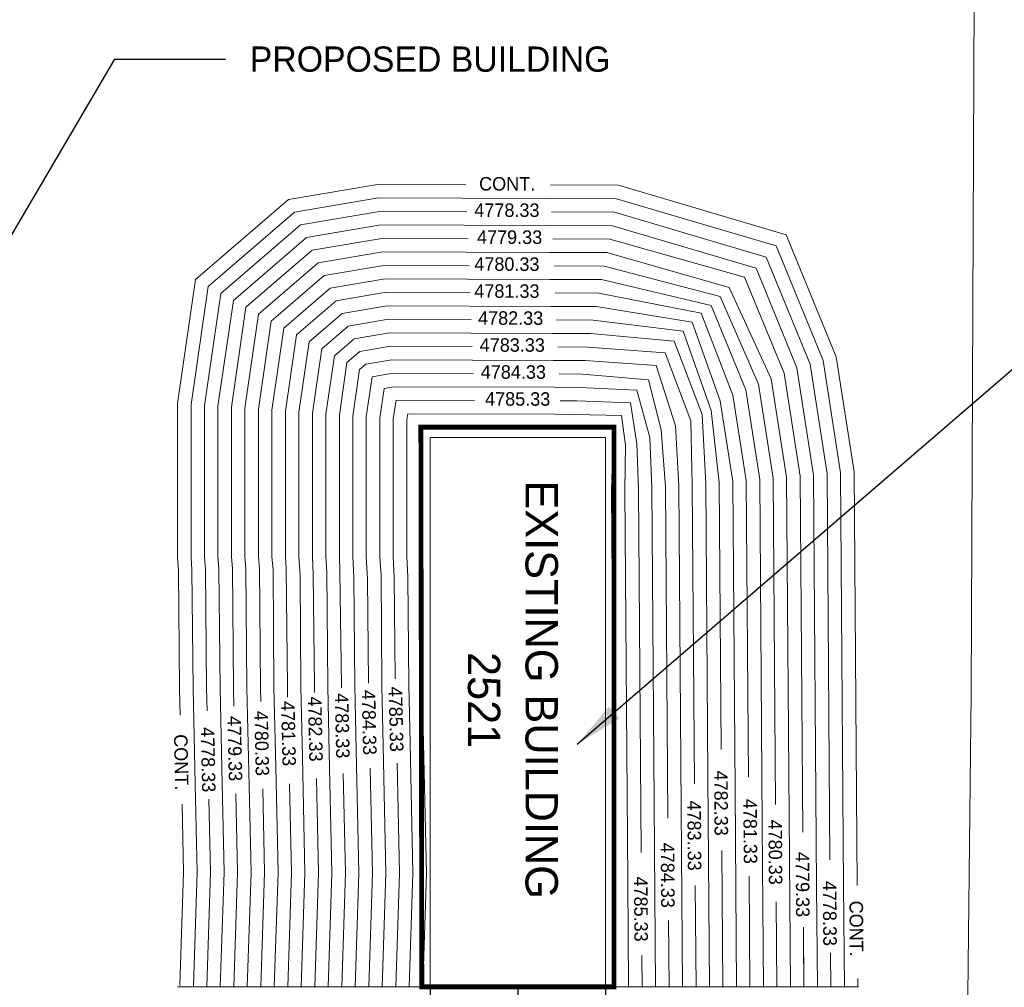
# Model space of a CAD drawing. Header units: inches. Extents: x 37650 to 41907, y 59928 to 61873.
# Tile 7 of 9: x 39373 to 39519, y 60400 to 60543. Entities that reach past the tile are written whole.
import ezdxf

# ---------------------------------------------------------------- set-up
doc = ezdxf.new("R2010")
doc.units = ezdxf.units.IN
doc.header["$MEASUREMENT"] = 0
for name, color, linetype in [('1', 7, 'Continuous'), ('A-FINTXT', 7, 'Continuous'), ('C-PR-DRIVE', 4, 'Continuous'), ('c-text', 6, 'Continuous')]:
    doc.layers.add(name, color=color, linetype=linetype)
for name, color, linetype, lineweight in [('11', 7, 'Continuous', 0), ('A-PR-BUNKER', 6, 'Continuous', 0), ('c-pr-contmin', 2, 'Continuous', 0), ('c-pr-contmjr', 4, 'Continuous', 0), ('C-PR-CULVERT', 6, 'Continuous', 0), ('OLDBUILDING', 7, 'Continuous', 0)]:
    doc.layers.add(name, color=color, linetype=linetype, lineweight=lineweight)
doc.dimstyles.get("Standard").update_dxf_attribs({"dimtxt": 0.18, "dimasz": 0.18, "dimexe": 0.18, "dimexo": 0.0625, "dimgap": 0.09, "dimtad": 0, "dimtih": 1, "dimtoh": 1, "dimdec": 4, "dimzin": 0, "dimdsep": 46, "dimtxsty": 'Standard', "dimcen": 0.09, "dimadec": 0, "dimazin": 0, "dimtfac": 1, "dimtdec": 4, "dimtofl": 0, "dimtmove": 0, "dimatfit": 3, "dimfxl": 0, "dimtolj": 1, "dimtzin": 0, "dimarcsym": 0})

msp = doc.modelspace()

# ---------------------------------------------------------------- linework, layer by layer
at = {"layer": '1', "color": 7, "linetype": 'Continuous'}
msp.add_line((39434.07, 60399.83, -9562.6), (39460.07, 60399.83, -9562.6), dxfattribs=at)
at = {"layer": '11', "color": 1, "linetype": 'Continuous'}
msp.add_line((39514.31, 60443.32, -9562.6), (39515.15, 60640.82, -9562.6), dxfattribs=at)
at = {"layer": '11', "color": 1, "linetype": 'Continuous', "elevation": -9562.6}
msp.add_lwpolyline([(39377.75, 60328.52), (39479.68, 60327.92), (39486.8, 60330.63), (39493.03, 60333.89), (39497.31, 60336.49), (39502.04, 60339.44), (39505.67, 60343.09), (39508.69, 60347.28), (39511.12, 60351.76), (39512.34, 60356.48), (39513.43, 60362.95), (39514.31, 60443.32)], dxfattribs=at)
at = {"layer": 'A-PR-BUNKER'}
for q in [(39396.57, 60399.83, -9562.6), (39497.57, 60399.83, -4785.2)]:
    msp.add_line((39447.07, 60399.83, -9562.6), q, dxfattribs=at)
at = {"layer": 'c-pr-contmin'}
for points in [[(39396.98, 60440.1), (39396.89, 60444.01), (39396.72, 60461.59), (39396.59, 60463.46), (39396.59, 60486.36), (39399.25, 60504.72), (39413.05, 60516.63), (39426.23, 60518.84), (39439.37, 60518.79)], [(39451.89, 60518.76), (39461.97, 60518.71), (39486.86, 60511.36), (39494.28, 60493.28), (39496.93, 60476.23), (39497.38, 60414.84)], [(39399.2, 60429.88), (39398.89, 60444.04), (39398.72, 60461.67), (39398.59, 60463.53), (39398.59, 60486.22), (39401.12, 60503.69), (39413.94, 60514.75), (39426.39, 60516.84), (39451.31, 60516.76)], [(39451.31, 60516.76), (39461.68, 60516.71), (39485.37, 60509.71), (39492.34, 60492.74), (39494.93, 60476.06), (39495.38, 60414.83)], [(39400.96, 60440.78), (39400.89, 60444.07), (39400.72, 60461.75), (39400.59, 60463.59), (39400.59, 60486.07), (39402.99, 60502.67), (39414.82, 60512.87), (39426.55, 60514.84), (39439.52, 60514.79)], [(39400.96, 60440.78), (39400.89, 60444.07), (39400.72, 60461.75), (39400.59, 60463.59), (39400.59, 60486.07), (39402.99, 60502.67), (39414.82, 60512.87), (39426.55, 60514.84), (39439.52, 60514.79)], [(39452.08, 60514.76), (39461.38, 60514.72), (39483.88, 60508.07), (39490.4, 60492.2), (39492.93, 60475.9), (39493.35, 60418.68)], [(39403.2, 60429.97), (39402.89, 60444.1), (39402.72, 60461.82), (39402.59, 60463.66), (39402.59, 60482.46), (39402.59, 60485.93), (39404.87, 60501.64), (39415.7, 60510.99), (39426.72, 60512.84), (39451.47, 60512.76)], [(39451.47, 60512.76), (39461.09, 60512.72), (39482.4, 60506.42), (39488.46, 60491.66), (39490.93, 60475.74), (39491.38, 60414.8)], [(39398.94, 60399.96), (39399.48, 60416.84), (39399.2, 60429.88)], [(39402.93, 60399.83), (39403.49, 60416.82), (39403.2, 60429.97)], [(39396.94, 60400.02), (39397.48, 60416.85), (39397.26, 60426.9)], [(39400.94, 60399.89), (39401.48, 60416.83), (39401.25, 60427.66)], [(39491.38, 60414.8), (39491.49, 60399.83)], [(39495.38, 60414.83), (39495.49, 60399.86)], [(39489.44, 60406.64), (39489.49, 60399.81)], [(39489.44, 60406.64), (39489.49, 60399.81)], [(39493.45, 60404.86), (39493.49, 60399.84)], [(39497.48, 60401.06), (39497.49, 60399.87)]]:
    msp.add_lwpolyline(points, dxfattribs=at)
for points, elevation in [([(39404.95, 60441.46), (39404.89, 60444.13), (39404.72, 60461.82), (39404.59, 60463.66), (39404.59, 60482.46), (39404.59, 60485.79), (39406.74, 60500.62), (39416.58, 60509.11), (39426.88, 60510.84), (39439.68, 60510.79)], 1), ([(39452.26, 60510.75), (39460.69, 60510.72), (39480.69, 60505.09), (39486.56, 60490.84), (39488.93, 60475.58), (39489.32, 60422.77)], 1), ([(39407.16, 60431.71), (39406.89, 60444.16), (39406.73, 60461.82), (39406.59, 60463.66), (39406.59, 60482.46), (39406.59, 60485.64), (39408.61, 60499.59), (39417.47, 60507.23), (39427.05, 60508.84), (39451.64, 60508.76)], 2), ([(39451.64, 60508.76), (39460.28, 60508.72), (39478.41, 60503.57), (39484.66, 60490.02), (39486.93, 60475.42), (39487.35, 60418.97)], 2), ([(39408.94, 60442.14), (39408.89, 60444.19), (39408.74, 60461.88), (39408.59, 60463.66), (39408.59, 60482.46), (39408.59, 60485.5), (39410.48, 60498.56), (39418.35, 60505.35), (39427.21, 60506.84), (39439.84, 60506.79)], 3), ([(39452.44, 60506.75), (39459.87, 60506.72), (39477.08, 60502.24), (39482.77, 60489.2), (39484.93, 60475.26), (39485.29, 60426.86)], 3), ([(39411.15, 60432.43), (39410.89, 60444.23), (39410.75, 60461.64), (39410.59, 60463.66), (39410.59, 60482.46), (39410.59, 60485.35), (39412.36, 60497.54), (39419.23, 60503.47), (39427.38, 60504.84), (39451.8, 60504.76)], 4), ([(39451.8, 60504.76), (39459.47, 60504.72), (39475.75, 60500.9), (39480.87, 60488.38), (39482.94, 60475.1), (39483.31, 60423.83)], 4), ([(39415.12, 60433.89), (39414.89, 60444.29), (39414.77, 60460.79), (39414.59, 60463.66), (39414.59, 60482.46), (39414.59, 60485.07), (39416.1, 60495.48), (39421, 60499.71), (39427.7, 60500.84), (39451.96, 60500.75)], 6), ([(39451.96, 60500.75), (39458.66, 60500.72), (39472.9, 60498.43), (39477.08, 60486.75), (39478.94, 60474.78), (39479.28, 60428.96)], 6), ([(39416.91, 60443.49), (39416.89, 60444.32), (39416.72, 60461.03), (39416.59, 60463.66), (39416.59, 60482.46), (39416.59, 60484.92), (39417.97, 60494.46), (39421.88, 60497.83), (39427.87, 60498.84), (39440.15, 60498.79)], 7), ([(39452.8, 60498.74), (39458.25, 60498.72), (39471.57, 60497.1), (39475.75, 60485.31), (39476.94, 60474.62), (39477.23, 60435.03)], 7), ([(39419.1, 60434.56), (39418.89, 60444.35), (39418.73, 60461.33), (39418.59, 60463.66), (39418.59, 60482.46), (39418.59, 60484.78), (39419.85, 60493.43), (39422.77, 60495.95), (39428.03, 60496.84), (39452.13, 60496.75)], 8), ([(39452.13, 60496.75), (39457.85, 60496.72), (39470.24, 60495.58), (39474.42, 60484.74), (39474.94, 60474.46), (39475.26, 60431.09)], 8), ([(39420.9, 60444.17), (39420.89, 60444.38), (39420.68, 60461.4), (39420.59, 60463.66), (39420.59, 60482.46), (39420.59, 60484.63), (39421.72, 60492.41), (39423.65, 60494.07), (39428.2, 60494.84), (39440.3, 60494.79)], 9), ([(39452.98, 60494.74), (39457.44, 60494.72), (39468.9, 60493.87), (39472.71, 60483.79), (39472.94, 60474.3), (39473.27, 60429.93)], 9), ([(39423.1, 60434.99), (39422.89, 60444.41), (39422.75, 60460.54), (39422.59, 60463.66), (39422.59, 60482.46), (39422.59, 60484.49), (39423.59, 60491.38), (39424.53, 60492.19), (39428.36, 60492.84), (39452.29, 60492.75)], 10), ([(39452.29, 60492.75), (39457.03, 60492.72), (39467.57, 60491.97), (39470.43, 60483.03), (39470.94, 60474.14), (39471.29, 60426.34)], 10), ([(39424.89, 60444.85), (39424.76, 60460.36), (39424.59, 60463.66), (39424.59, 60482.46), (39424.59, 60484.35), (39425.46, 60490.32), (39428.53, 60490.84), (39440.46, 60490.79)], 11), ([(39453.17, 60490.74), (39456.63, 60490.72), (39466.43, 60489.87), (39468.33, 60482.46), (39468.94, 60473.98), (39469.31, 60424.84)], 11), ([(39427.08, 60435.58), (39426.89, 60444.47), (39426.77, 60460.85), (39426.59, 60463.66), (39426.59, 60482.46), (39426.59, 60484.2), (39427.23, 60488.59), (39428.69, 60488.83), (39452.45, 60488.75)], 12), ([(39452.45, 60488.75), (39456.22, 60488.73), (39464.72, 60488.35), (39466.62, 60481.32), (39466.94, 60473.82), (39467.34, 60420.36)], 12), ([(39428.88, 60445.53), (39428.72, 60460.6), (39428.59, 60463.66), (39428.59, 60482.46), (39428.59, 60484.06), (39429, 60486.83), (39440.62, 60486.79)], 13), ([(39453.35, 60486.74), (39455.82, 60486.73), (39463.77, 60486.45), (39464.72, 60480.37), (39464.94, 60473.66), (39465.34, 60419.74)], 13), ([(39431.07, 60436.01), (39430.89, 60444.53), (39430.73, 60460.6), (39430.59, 60463.66), (39430.59, 60482.46), (39430.59, 60483.91), (39430.73, 60484.83), (39452.62, 60484.75)], 14), ([(39452.62, 60484.75), (39455.41, 60484.73), (39462.44, 60484.55), (39463.01, 60480.18), (39462.94, 60473.5), (39463.38, 60415.39)], 14), ([(39432.95, 60399.83), (39433.5, 60416.65), (39432.89, 60444.56), (39432.74, 60461.58), (39432.59, 60463.66), (39432.59, 60482.46), (39432.59, 60482.83), (39455.01, 60482.73), (39461.32, 60482.83), (39461.11, 60478.46), (39460.94, 60473.34), (39461.49, 60399.83)], 15), ([(39426.95, 60399.83), (39427.49, 60416.69), (39427.08, 60435.58)], 12), ([(39430.95, 60399.83), (39431.5, 60416.67), (39431.07, 60436.01)], 14), ([(39414.94, 60399.83), (39415.49, 60416.75), (39415.12, 60433.89)], 6), ([(39418.94, 60399.83), (39419.49, 60416.73), (39419.1, 60434.56)], 8), ([(39422.94, 60399.83), (39423.49, 60416.71), (39423.1, 60434.99)], 10), ([(39410.94, 60399.83), (39411.49, 60416.77), (39411.15, 60432.43)], 4), ([(39428.95, 60399.83), (39429.49, 60416.68), (39429.14, 60433.01)], 13), ([(39406.94, 60399.83), (39407.49, 60416.79), (39407.16, 60431.71)], 2), ([(39420.94, 60399.83), (39421.49, 60416.72), (39421.17, 60431.48)], 9), ([(39424.95, 60399.83), (39425.49, 60416.7), (39425.16, 60432.24)], 11), ([(39475.26, 60431.09), (39475.49, 60399.83)], 11), ([(39416.94, 60399.83), (39417.49, 60416.74), (39417.19, 60430.72)], 7), ([(39404.94, 60399.83), (39405.49, 60416.8), (39405.23, 60428.43)], 1), ([(39408.94, 60399.83), (39409.49, 60416.78), (39409.22, 60429.19)], 3), ([(39479.28, 60428.96), (39479.49, 60399.83)], 6), ([(39471.29, 60426.34), (39471.49, 60399.83)], 10), ([(39483.31, 60423.83), (39483.49, 60399.83)], 4), ([(39467.34, 60420.36), (39467.49, 60399.83)], 12), ([(39477.34, 60420.06), (39477.49, 60399.83)], 7), ([(39487.35, 60418.97), (39487.49, 60399.83)], 2), ([(39463.38, 60415.39), (39463.49, 60399.83)], 14), ([(39473.38, 60414.86), (39473.49, 60399.83)], 9), ([(39485.4, 60412.46), (39485.49, 60399.83)], 3), ([(39469.42, 60409.66), (39469.49, 60399.83)], 11), ([(39489.43, 60408.66), (39489.49, 60399.83)], 1), ([(39465.46, 60404.46), (39465.49, 60399.83)], 13)]:
    msp.add_lwpolyline(points, dxfattribs=dict(at, elevation=elevation))
at = {"layer": 'c-pr-contmjr', "elevation": 5}
for points in [[(39412.92, 60442.81), (39412.89, 60444.26), (39412.7, 60461.88), (39412.59, 60463.66), (39412.59, 60482.46), (39412.59, 60485.21), (39414.23, 60496.51), (39420.12, 60501.59), (39427.54, 60502.84), (39439.99, 60502.79)], [(39452.62, 60502.74), (39459.06, 60502.72), (39474.23, 60499.76), (39478.97, 60487.57), (39480.94, 60474.94), (39481.26, 60430.94)], [(39412.94, 60399.83), (39413.49, 60416.76), (39413.2, 60429.95)], [(39481.37, 60416.26), (39481.49, 60399.83)]]:
    msp.add_lwpolyline(points, dxfattribs=at)
at = {"layer": 'C-PR-CULVERT'}
for p, q in [((39432.82, 60399.83, -9562.6), (39432.82, 60482.83, -9562.6)), ((39432.82, 60482.83, -9562.6), (39461.32, 60482.83, -9562.6)), ((39461.32, 60399.83, -9562.6), (39461.32, 60482.83, -9562.6)), ((39434.07, 60399.83, -9562.6), (39464.07, 60399.83, -9562.6))]:
    msp.add_line(p, q, dxfattribs=at)
at = {"layer": 'C-PR-CULVERT', "const_width": 0.71, "elevation": -9562.6}
msp.add_lwpolyline([(39461.32, 60399.83), (39432.82, 60399.83), (39432.68, 60482.83), (39461.32, 60482.83)], close=True, dxfattribs=at)
at = {"layer": 'C-PR-DRIVE'}
for p, q in [((39434.07, 60399.83, -9562.6), (39433.93, 60328.19, -9562.6)), ((39447.07, 60399.83, -9562.6), (39446.82, 60328.11, -4470.84)), ((39460.07, 60399.83, -9562.6), (39459.93, 60328.04, -9562.6))]:
    msp.add_line(p, q, dxfattribs=at)
at = {"layer": 'OLDBUILDING', "color": 7, "linetype": 'Continuous'}
for p, q in [((39434.07, 60481.33, -9562.6), (39434.07, 60399.83, -9562.6)), ((39434.07, 60481.33, -9562.6), (39460.07, 60481.33, -9562.6)), ((39460.07, 60399.83, -9562.6), (39460.07, 60481.33, -9562.6)), ((39434.07, 60399.83, -9562.6), (39460.07, 60399.83, -9562.6))]:
    msp.add_line(p, q, dxfattribs=at)

# ---------------------------------------------------------------- texts
at = {"layer": 'A-FINTXT'}
for s, p in [('EXISTING BUILDING', (39448.2, 60474.94, -19140.48)), ('2521', (39439.65, 60449.49, -19140.48))]:
    msp.add_text(s, height=4.8, rotation=270, dxfattribs=at).set_placement(p)
at = {"layer": 'c-pr-contmin', "char_height": 2, "attachment_point": 5}
for s, insert, rotation in [('CONT.', (39445.48, 60518.92, -4774), 359.8883), ('4778.33', (39445.44, 60515.01, -4789), 359.8883), ('4779.33', (39445.84, 60511.01, -4787), 359.8883), ('4780.33', (39445.44, 60507.01, -4785), 359.8883), ('4782.33', (39446, 60499.01, -4781), 359.8883), ('4783.33', (39446.24, 60495.01, -4779), 359.8883), ('4784.33', (39446.4, 60491.01, -4777), 359.8883), ('4785.33', (39447.04, 60487.01, -4775), 359.8883), ('4785.33', (39428.99, 60439.52, -4774), 271.2444), ('4782.33', (39417.02, 60438.07, -4780), 271.2444), ('4783.33', (39421.01, 60438.55, -4778), 271.2444), ('4784.33', (39425, 60439.04, -4776), 271.2444), ('4779.33', (39405.08, 60435.17, -4786), 271.2444), ('4780.33', (39409.07, 60435.94, -4784), 271.2444), ('4778.33', (39401.12, 60433.52, -4788), 271.2444), ('CONT.', (39397.13, 60433.14, -4773), 271.2444), ('4782.33', (39477.2, 60427.07, -4781), 270.4242), ('4783..33', (39473.23, 60422.26, -4779), 270.4244), ('4780.33', (39485.25, 60419.8, -4785), 270.4231), ('4784.33', (39469.28, 60416.38, -4777), 270.425), ('4779.33', (39489.29, 60415, -4787), 270.4228), ('4785.33', (39465.31, 60411.36, -4775), 270.4256), ('4778.33', (39493.32, 60410.72, -4789), 270.4222), ('CONT.', (39497.27, 60408.45, 14.6), 270.4222)]:
    msp.add_mtext(s, dxfattribs=dict(at, insert=insert, rotation=rotation))
at = {"layer": 'c-pr-contmjr', "char_height": 2, "attachment_point": 5}
for insert, rotation in [((39445.44, 60503.01, -4783), 359.8883), ((39413.04, 60437.39, -4782), 271.2444), ((39481.53, 60422.89, -4774), 270.4236)]:
    msp.add_mtext('4781.33', dxfattribs=dict(at, insert=insert, rotation=rotation))
at = {"layer": 'c-text', "insert": (39407.3, 60537.4), "char_height": 3.75, "attachment_point": 4}
msp.add_mtext('PROPOSED BUILDING', dxfattribs=at)

# ---------------------------------------------------------------- leaders
at = {"layer": 'c-text', "annotation_type": 0, "has_hookline": 1, "hookline_direction": 0}
for points, text_width in [([(39327.65, 60435.81), (39387.27, 60537.4), (39403.7, 60537.4)], 60), ([(39455.88, 60435.81), (39560.17, 60525.75), (39578.99, 60525.93)], 57.5)]:
    msp.add_leader(points, dimstyle='Standard', override={"dimscale": 40, "dimgap": 0.09, "dimtad": 0, "dimpost": "'"}, dxfattribs=dict(at, text_width=text_width))

doc.saveas('drawing.dxf')
